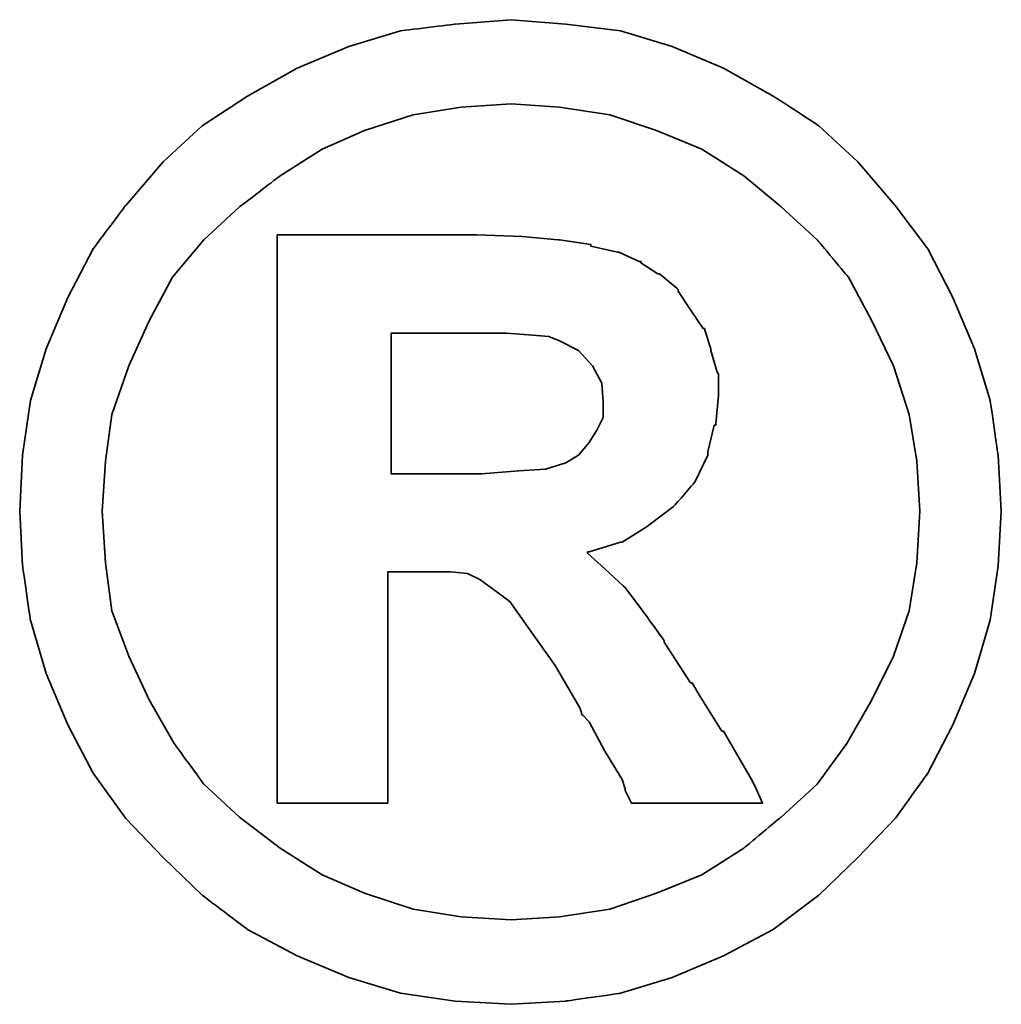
# Model space of a CAD drawing. Header units: millimetres. Extents: x -1108 to 3135, y -1596 to 860.
# Tile 53 of 256: x -742.4 to -740.72, y -1561.25 to -1559.57. Entities that reach past the tile are written whole.
import ezdxf

# ---------------------------------------------------------------- set-up
doc = ezdxf.new("R2010")
doc.units = ezdxf.units.MM
doc.layers.add('DIM', color=4, linetype='CONTINUOUS')
doc.layers.add('layer 1', color=7, linetype='CONTINUOUS')

# ---------------------------------------------------------------- blocks, each defined once
blk = doc.blocks.new('TBI MOTION logo(完整正式版)')
at = {"layer": 'layer 1', "color": 22, "lineweight": 35}
for points, knots in [([(81.20634, 4.98624), (81.20634, 4.98624), (81.18649, 5.32862), (81.18649, 5.32862), (81.18649, 5.32862), (81.18649, 5.32862), (81.13886, 5.66206), (81.13886, 5.66206), (81.13886, 5.66206), (81.13886, 5.66206), (81.04359, 5.97764), (81.04359, 5.97764), (81.04359, 5.97764), (81.04359, 5.97764), (80.91061, 6.29124), (80.91061, 6.29124), (80.91061, 6.29124), (80.91061, 6.29124), (80.75778, 6.58697), (80.75778, 6.58697), (80.75778, 6.58697), (80.75778, 6.58697), (80.5593, 6.85294), (80.5593, 6.85294), (80.5593, 6.85294), (80.5593, 6.85294), (80.33105, 7.1189), (80.33105, 7.1189), (80.33105, 7.1189), (80.33105, 7.1189), (80.09287, 7.33921), (80.09287, 7.33921), (80.09287, 7.33921), (80.09287, 7.33921), (79.815, 7.51982), (79.815, 7.51982), (79.815, 7.51982), (79.815, 7.51982), (79.51133, 7.69051), (79.51133, 7.69051), (79.51133, 7.69051), (79.51133, 7.69051), (79.19773, 7.8235), (79.19773, 7.8235), (79.19773, 7.8235), (79.19773, 7.8235), (78.88215, 7.91877), (78.88215, 7.91877), (78.88215, 7.91877), (78.88215, 7.91877), (78.54871, 7.95846), (78.54871, 7.95846), (78.54871, 7.95846), (78.54871, 7.95846), (78.21526, 7.98625), (78.21526, 7.98625), (78.21526, 7.98625), (78.21526, 7.98625), (77.87388, 7.95846), (77.87388, 7.95846), (77.87388, 7.95846), (77.87388, 7.95846), (77.54044, 7.91877), (77.54044, 7.91877), (77.54044, 7.91877), (77.54044, 7.91877), (77.22485, 7.8235), (77.22485, 7.8235), (77.22485, 7.8235), (77.22485, 7.8235), (76.91027, 7.69051), (76.91027, 7.69051), (76.91027, 7.69051), (76.91027, 7.69051), (76.6056, 7.51982), (76.6056, 7.51982), (76.6056, 7.51982), (76.6056, 7.51982), (76.32972, 7.33921), (76.32972, 7.33921), (76.32972, 7.33921), (76.32972, 7.33921), (76.09154, 7.1189), (76.09154, 7.1189), (76.09154, 7.1189), (76.09154, 7.1189), (75.86329, 6.85294), (75.86329, 6.85294), (75.86329, 6.85294), (75.86329, 6.85294), (75.66382, 6.58697), (75.66382, 6.58697), (75.66382, 6.58697), (75.66382, 6.58697), (75.51099, 6.29124), (75.51099, 6.29124), (75.51099, 6.29124), (75.51099, 6.29124), (75.37702, 5.97764), (75.37702, 5.97764), (75.37702, 5.97764), (75.37702, 5.97764), (75.28175, 5.66206), (75.28175, 5.66206), (75.28175, 5.66206), (75.28175, 5.66206), (75.23411, 5.32862), (75.23411, 5.32862), (75.23411, 5.32862), (75.23411, 5.32862), (75.21625, 4.98624), (75.21625, 4.98624), (75.21625, 4.98624), (75.21625, 4.98624), (75.23411, 4.6528), (75.23411, 4.6528), (75.23411, 4.6528), (75.23411, 4.6528), (75.28175, 4.32035), (75.28175, 4.32035), (75.28175, 4.32035), (75.28175, 4.32035), (75.37702, 3.99583), (75.37702, 3.99583), (75.37702, 3.99583), (75.37702, 3.99583), (75.51099, 3.68224), (75.51099, 3.68224), (75.51099, 3.68224), (75.51099, 3.68224), (75.66382, 3.38749), (75.66382, 3.38749), (75.66382, 3.38749), (75.66382, 3.38749), (75.86329, 3.10963), (75.86329, 3.10963), (75.86329, 3.10963), (75.86329, 3.10963), (76.09154, 2.87145), (76.09154, 2.87145), (76.09154, 2.87145), (76.09154, 2.87145), (76.32972, 2.6432), (76.32972, 2.6432), (76.32972, 2.6432), (76.32972, 2.6432), (76.6056, 2.43381), (76.6056, 2.43381), (76.6056, 2.43381), (76.6056, 2.43381), (76.91027, 2.27205), (76.91027, 2.27205), (76.91027, 2.27205), (76.91027, 2.27205), (77.22485, 2.13906), (77.22485, 2.13906), (77.22485, 2.13906), (77.22485, 2.13906), (77.54044, 2.0438), (77.54044, 2.0438), (77.54044, 2.0438), (77.54044, 2.0438), (77.87388, 1.99616), (77.87388, 1.99616), (77.87388, 1.99616), (77.87388, 1.99616), (78.21526, 1.97631), (78.21526, 1.97631), (78.21526, 1.97631), (78.21526, 1.97631), (78.54871, 1.99616), (78.54871, 1.99616), (78.54871, 1.99616), (78.54871, 1.99616), (78.88215, 2.0438), (78.88215, 2.0438), (78.88215, 2.0438), (78.88215, 2.0438), (79.19773, 2.13906), (79.19773, 2.13906), (79.19773, 2.13906), (79.19773, 2.13906), (79.51133, 2.27205), (79.51133, 2.27205), (79.51133, 2.27205), (79.51133, 2.27205), (79.815, 2.43381), (79.815, 2.43381), (79.815, 2.43381), (79.815, 2.43381), (80.09287, 2.6432), (80.09287, 2.6432), (80.09287, 2.6432), (80.09287, 2.6432), (80.33105, 2.87145), (80.33105, 2.87145), (80.33105, 2.87145), (80.33105, 2.87145), (80.5593, 3.10963), (80.5593, 3.10963), (80.5593, 3.10963), (80.5593, 3.10963), (80.75778, 3.38749), (80.75778, 3.38749), (80.75778, 3.38749), (80.75778, 3.38749), (80.91061, 3.68224), (80.91061, 3.68224), (80.91061, 3.68224), (80.91061, 3.68224), (81.04359, 3.99583), (81.04359, 3.99583), (81.04359, 3.99583), (81.04359, 3.99583), (81.13886, 4.32035), (81.13886, 4.32035), (81.13886, 4.32035), (81.13886, 4.32035), (81.18649, 4.6528), (81.18649, 4.6528), (81.18649, 4.6528), (81.18649, 4.6528), (81.20634, 4.98624), (81.20634, 4.98624)], [0, 0, 0, 0, 0.0178571, 0.0178571, 0.0178571, 0.0178572, 0.0357143, 0.0357143, 0.0357143, 0.0357143, 0.0535714, 0.0535714, 0.0535714, 0.0535714, 0.0714286, 0.0714286, 0.0714286, 0.0714286, 0.0892857, 0.0892857, 0.0892857, 0.0892857, 0.1071429, 0.1071429, 0.1071429, 0.1071429, 0.125, 0.125, 0.125, 0.125, 0.1428571, 0.1428571, 0.1428571, 0.1428572, 0.1607143, 0.1607143, 0.1607143, 0.1607143, 0.1785714, 0.1785714, 0.1785714, 0.1785714, 0.1964286, 0.1964286, 0.1964286, 0.1964286, 0.2142857, 0.2142857, 0.2142857, 0.2142857, 0.2321429, 0.2321429, 0.2321429, 0.2321429, 0.25, 0.25, 0.25, 0.25, 0.2678571, 0.2678571, 0.2678571, 0.2678572, 0.2857143, 0.2857143, 0.2857143, 0.2857143, 0.3035714, 0.3035714, 0.3035714, 0.3035714, 0.3214286, 0.3214286, 0.3214286, 0.3214286, 0.3392857, 0.3392857, 0.3392857, 0.3392857, 0.3571429, 0.3571429, 0.3571429, 0.3571429, 0.375, 0.375, 0.375, 0.375, 0.3928571, 0.3928571, 0.3928571, 0.3928572, 0.4107143, 0.4107143, 0.4107143, 0.4107143, 0.4285714, 0.4285714, 0.4285714, 0.4285714, 0.4464286, 0.4464286, 0.4464286, 0.4464286, 0.4642857, 0.4642857, 0.4642857, 0.4642857, 0.4821429, 0.4821429, 0.4821429, 0.4821429, 0.5, 0.5, 0.5, 0.5, 0.5178571, 0.5178571, 0.5178571, 0.5178572, 0.5357143, 0.5357143, 0.5357143, 0.5357143, 0.5535714, 0.5535714, 0.5535714, 0.5535714, 0.5714286, 0.5714286, 0.5714286, 0.5714286, 0.5892857, 0.5892857, 0.5892857, 0.5892857, 0.6071429, 0.6071429, 0.6071429, 0.6071429, 0.625, 0.625, 0.625, 0.625, 0.6428571, 0.6428571, 0.6428571, 0.6428572, 0.6607143, 0.6607143, 0.6607143, 0.6607143, 0.6785714, 0.6785714, 0.6785714, 0.6785714, 0.6964286, 0.6964286, 0.6964286, 0.6964286, 0.7142857, 0.7142857, 0.7142857, 0.7142857, 0.7321429, 0.7321429, 0.7321429, 0.7321429, 0.75, 0.75, 0.75, 0.75, 0.7678571, 0.7678571, 0.7678571, 0.7678572, 0.7857143, 0.7857143, 0.7857143, 0.7857143, 0.8035714, 0.8035714, 0.8035714, 0.8035714, 0.8214286, 0.8214286, 0.8214286, 0.8214286, 0.8392857, 0.8392857, 0.8392857, 0.8392857, 0.8571429, 0.8571429, 0.8571429, 0.8571429, 0.875, 0.875, 0.875, 0.875, 0.8928571, 0.8928571, 0.8928571, 0.8928572, 0.9107143, 0.9107143, 0.9107143, 0.9107143, 0.9285714, 0.9285714, 0.9285714, 0.9285714, 0.9464286, 0.9464286, 0.9464286, 0.9464286, 0.9642857, 0.9642857, 0.9642857, 0.9642857, 0.9821429, 0.9821429, 0.9821429, 0.9821429, 1, 1, 1, 1]), ([(80.71014, 4.98624), (80.71014, 4.98624), (80.69129, 5.29091), (80.69129, 5.29091), (80.69129, 5.29091), (80.69129, 5.29091), (80.64464, 5.57672), (80.64464, 5.57672), (80.64464, 5.57672), (80.64464, 5.57672), (80.54937, 5.87245), (80.54937, 5.87245), (80.54937, 5.87245), (80.54937, 5.87245), (80.41639, 6.14833), (80.41639, 6.14833), (80.41639, 6.14833), (80.41639, 6.14833), (80.27349, 6.41429), (80.27349, 6.41429), (80.27349, 6.41429), (80.27349, 6.41429), (80.08295, 6.64255), (80.08295, 6.64255), (80.08295, 6.64255), (80.08295, 6.64255), (79.86264, 6.84301), (79.86264, 6.84301), (79.86264, 6.84301), (79.86264, 6.84301), (79.63439, 7.03355), (79.63439, 7.03355), (79.63439, 7.03355), (79.63439, 7.03355), (79.37835, 7.1963), (79.37835, 7.1963), (79.37835, 7.1963), (79.37835, 7.1963), (79.10246, 7.30944), (79.10246, 7.30944), (79.10246, 7.30944), (79.10246, 7.30944), (78.81665, 7.40471), (78.81665, 7.40471), (78.81665, 7.40471), (78.81665, 7.40471), (78.511, 7.45234), (78.511, 7.45234), (78.511, 7.45234), (78.511, 7.45234), (78.21526, 7.47219), (78.21526, 7.47219), (78.21526, 7.47219), (78.21526, 7.47219), (77.9106, 7.45234), (77.9106, 7.45234), (77.9106, 7.45234), (77.9106, 7.45234), (77.61685, 7.40471), (77.61685, 7.40471), (77.61685, 7.40471), (77.61685, 7.40471), (77.32012, 7.30944), (77.32012, 7.30944), (77.32012, 7.30944), (77.32012, 7.30944), (77.06309, 7.1963), (77.06309, 7.1963), (77.06309, 7.1963), (77.06309, 7.1963), (76.80606, 7.03355), (76.80606, 7.03355), (76.80606, 7.03355), (76.80606, 7.03355), (76.55797, 6.84301), (76.55797, 6.84301), (76.55797, 6.84301), (76.55797, 6.84301), (76.34063, 6.64255), (76.34063, 6.64255), (76.34063, 6.64255), (76.34063, 6.64255), (76.1491, 6.41429), (76.1491, 6.41429), (76.1491, 6.41429), (76.1491, 6.41429), (76.0062, 6.14833), (76.0062, 6.14833), (76.0062, 6.14833), (76.0062, 6.14833), (75.88314, 5.87245), (75.88314, 5.87245), (75.88314, 5.87245), (75.88314, 5.87245), (75.77794, 5.57672), (75.77794, 5.57672), (75.77794, 5.57672), (75.77794, 5.57672), (75.73924, 5.29091), (75.73924, 5.29091), (75.73924, 5.29091), (75.73924, 5.29091), (75.72039, 4.98624), (75.72039, 4.98624), (75.72039, 4.98624), (75.72039, 4.98624), (75.73924, 4.67165), (75.73924, 4.67165), (75.73924, 4.67165), (75.73924, 4.67165), (75.77794, 4.37791), (75.77794, 4.37791), (75.77794, 4.37791), (75.77794, 4.37791), (75.88314, 4.10102), (75.88314, 4.10102), (75.88314, 4.10102), (75.88314, 4.10102), (76.0062, 3.83407), (76.0062, 3.83407), (76.0062, 3.83407), (76.0062, 3.83407), (76.15902, 3.56811), (76.15902, 3.56811), (76.15902, 3.56811), (76.15902, 3.56811), (76.34063, 3.32001), (76.34063, 3.32001), (76.34063, 3.32001), (76.34063, 3.32001), (76.55797, 3.11955), (76.55797, 3.11955), (76.55797, 3.11955), (76.55797, 3.11955), (76.80606, 2.92901), (76.80606, 2.92901), (76.80606, 2.92901), (76.80606, 2.92901), (77.06309, 2.76725), (77.06309, 2.76725), (77.06309, 2.76725), (77.06309, 2.76725), (77.32012, 2.65412), (77.32012, 2.65412), (77.32012, 2.65412), (77.32012, 2.65412), (77.61685, 2.55786), (77.61685, 2.55786), (77.61685, 2.55786), (77.61685, 2.55786), (77.9106, 2.51022), (77.9106, 2.51022), (77.9106, 2.51022), (77.9106, 2.51022), (78.21526, 2.49137), (78.21526, 2.49137), (78.21526, 2.49137), (78.21526, 2.49137), (78.511, 2.51022), (78.511, 2.51022), (78.511, 2.51022), (78.511, 2.51022), (78.81665, 2.55786), (78.81665, 2.55786), (78.81665, 2.55786), (78.81665, 2.55786), (79.10246, 2.65412), (79.10246, 2.65412), (79.10246, 2.65412), (79.10246, 2.65412), (79.37835, 2.76725), (79.37835, 2.76725), (79.37835, 2.76725), (79.37835, 2.76725), (79.63439, 2.92901), (79.63439, 2.92901), (79.63439, 2.92901), (79.63439, 2.92901), (79.86264, 3.11955), (79.86264, 3.11955), (79.86264, 3.11955), (79.86264, 3.11955), (80.08295, 3.32001), (80.08295, 3.32001), (80.08295, 3.32001), (80.08295, 3.32001), (80.26356, 3.56811), (80.26356, 3.56811), (80.26356, 3.56811), (80.26356, 3.56811), (80.41639, 3.83407), (80.41639, 3.83407), (80.41639, 3.83407), (80.41639, 3.83407), (80.54937, 4.10102), (80.54937, 4.10102), (80.54937, 4.10102), (80.54937, 4.10102), (80.64464, 4.37791), (80.64464, 4.37791), (80.64464, 4.37791), (80.64464, 4.37791), (80.69129, 4.67165), (80.69129, 4.67165), (80.69129, 4.67165), (80.69129, 4.67165), (80.71014, 4.98624), (80.71014, 4.98624)], [0, 0, 0, 0, 0.0192308, 0.0192308, 0.0192308, 0.0192308, 0.0384615, 0.0384615, 0.0384615, 0.0384615, 0.0576923, 0.0576923, 0.0576923, 0.0576923, 0.0769231, 0.0769231, 0.0769231, 0.0769231, 0.0961538, 0.0961538, 0.0961538, 0.0961539, 0.1153846, 0.1153846, 0.1153846, 0.1153846, 0.1346154, 0.1346154, 0.1346154, 0.1346154, 0.1538462, 0.1538462, 0.1538462, 0.1538462, 0.1730769, 0.1730769, 0.1730769, 0.1730769, 0.1923077, 0.1923077, 0.1923077, 0.1923077, 0.2115385, 0.2115385, 0.2115385, 0.2115385, 0.2307692, 0.2307692, 0.2307692, 0.2307692, 0.25, 0.25, 0.25, 0.25, 0.2692308, 0.2692308, 0.2692308, 0.2692308, 0.2884615, 0.2884615, 0.2884615, 0.2884615, 0.3076923, 0.3076923, 0.3076923, 0.3076923, 0.3269231, 0.3269231, 0.3269231, 0.3269231, 0.3461538, 0.3461538, 0.3461538, 0.3461539, 0.3653846, 0.3653846, 0.3653846, 0.3653846, 0.3846154, 0.3846154, 0.3846154, 0.3846154, 0.4038462, 0.4038462, 0.4038462, 0.4038462, 0.4230769, 0.4230769, 0.4230769, 0.4230769, 0.4423077, 0.4423077, 0.4423077, 0.4423077, 0.4615385, 0.4615385, 0.4615385, 0.4615385, 0.4807692, 0.4807692, 0.4807692, 0.4807692, 0.5, 0.5, 0.5, 0.5, 0.5192308, 0.5192308, 0.5192308, 0.5192308, 0.5384615, 0.5384615, 0.5384615, 0.5384615, 0.5576923, 0.5576923, 0.5576923, 0.5576923, 0.5769231, 0.5769231, 0.5769231, 0.5769231, 0.5961538, 0.5961538, 0.5961538, 0.5961539, 0.6153846, 0.6153846, 0.6153846, 0.6153846, 0.6346154, 0.6346154, 0.6346154, 0.6346154, 0.6538462, 0.6538462, 0.6538462, 0.6538462, 0.6730769, 0.6730769, 0.6730769, 0.6730769, 0.6923077, 0.6923077, 0.6923077, 0.6923077, 0.7115385, 0.7115385, 0.7115385, 0.7115385, 0.7307692, 0.7307692, 0.7307692, 0.7307692, 0.75, 0.75, 0.75, 0.75, 0.7692308, 0.7692308, 0.7692308, 0.7692308, 0.7884615, 0.7884615, 0.7884615, 0.7884615, 0.8076923, 0.8076923, 0.8076923, 0.8076923, 0.8269231, 0.8269231, 0.8269231, 0.8269231, 0.8461538, 0.8461538, 0.8461538, 0.8461539, 0.8653846, 0.8653846, 0.8653846, 0.8653846, 0.8846154, 0.8846154, 0.8846154, 0.8846154, 0.9038462, 0.9038462, 0.9038462, 0.9038462, 0.9230769, 0.9230769, 0.9230769, 0.9230769, 0.9423077, 0.9423077, 0.9423077, 0.9423077, 0.9615385, 0.9615385, 0.9615385, 0.9615385, 0.9807692, 0.9807692, 0.9807692, 0.9807692, 1, 1, 1, 1]), ([(76.78721, 3.2823), (76.78721, 3.2823), (76.78721, 3.32001), (76.78721, 3.32001), (76.78721, 3.32001), (76.78721, 3.32001), (76.78721, 3.42422), (76.78721, 3.42422), (76.78721, 3.42422), (76.78721, 3.42422), (76.78721, 3.59689), (76.78721, 3.59689), (76.78721, 3.59689), (76.78721, 3.59689), (76.78721, 3.80529), (76.78721, 3.80529), (76.78721, 3.80529), (76.78721, 3.80529), (76.78721, 4.0524), (76.78721, 4.0524), (76.78721, 4.0524), (76.78721, 4.0524), (76.78721, 4.32035), (76.78721, 4.32035), (76.78721, 4.32035), (76.78721, 4.32035), (76.78721, 4.92868), (76.78721, 4.92868), (76.78721, 4.92868), (76.78721, 4.92868), (76.78721, 5.53801), (76.78721, 5.53801), (76.78721, 5.53801), (76.78721, 5.53801), (76.78721, 5.82482), (76.78721, 5.82482), (76.78721, 5.82482), (76.78721, 5.82482), (76.78721, 6.07291), (76.78721, 6.07291), (76.78721, 6.07291), (76.78721, 6.07291), (76.78721, 6.30017), (76.78721, 6.30017), (76.78721, 6.30017), (76.78721, 6.30017), (76.78721, 6.45399), (76.78721, 6.45399), (76.78721, 6.45399), (76.78721, 6.45399), (76.78721, 6.5572), (76.78721, 6.5572), (76.78721, 6.5572), (76.78721, 6.5572), (76.78721, 6.59689), (76.78721, 6.59689), (76.78721, 6.59689), (76.78721, 6.59689), (76.78721, 6.67232), (76.78721, 6.67232), (76.78721, 6.67232), (76.78721, 6.67232), (76.8537, 6.67232), (76.8537, 6.67232), (76.8537, 6.67232), (76.8537, 6.67232), (76.87355, 6.67232), (76.87355, 6.67232), (76.87355, 6.67232), (76.87355, 6.67232), (76.91027, 6.67232), (76.91027, 6.67232), (76.91027, 6.67232), (76.91027, 6.67232), (77.04424, 6.67232), (77.04424, 6.67232), (77.04424, 6.67232), (77.04424, 6.67232), (77.22485, 6.67232), (77.22485, 6.67232), (77.22485, 6.67232), (77.22485, 6.67232), (77.43524, 6.67232), (77.43524, 6.67232), (77.43524, 6.67232), (77.43524, 6.67232), (77.65357, 6.67232), (77.65357, 6.67232), (77.65357, 6.67232), (77.65357, 6.67232), (77.82625, 6.67232), (77.82625, 6.67232), (77.82625, 6.67232), (77.82625, 6.67232), (77.94037, 6.67232), (77.94037, 6.67232), (77.94037, 6.67232), (77.94037, 6.67232), (77.97709, 6.67232), (77.97709, 6.67232), (77.97709, 6.67232), (77.97709, 6.67232), (77.99694, 6.67232), (77.99694, 6.67232), (77.99694, 6.67232), (77.99694, 6.67232), (78.00686, 6.67232), (78.00686, 6.67232), (78.00686, 6.67232), (78.00686, 6.67232), (78.28275, 6.6624), (78.28275, 6.6624), (78.28275, 6.6624), (78.28275, 6.6624), (78.50107, 6.64255), (78.50107, 6.64255), (78.50107, 6.64255), (78.50107, 6.64255), (78.511, 6.64255), (78.511, 6.64255), (78.511, 6.64255), (78.511, 6.64255), (78.70154, 6.61476), (78.70154, 6.61476), (78.70154, 6.61476), (78.70154, 6.61476), (78.70154, 6.60483), (78.70154, 6.60483), (78.70154, 6.60483), (78.70154, 6.60483), (78.86429, 6.56713), (78.86429, 6.56713), (78.86429, 6.56713), (78.86429, 6.56713), (78.87223, 6.56713), (78.87223, 6.56713), (78.87223, 6.56713), (78.87223, 6.56713), (78.99727, 6.51056), (78.99727, 6.51056), (78.99727, 6.51056), (78.99727, 6.51056), (79.00719, 6.51056), (79.00719, 6.51056), (79.00719, 6.51056), (79.00719, 6.51056), (79.00719, 6.50162), (79.00719, 6.50162), (79.00719, 6.50162), (79.00719, 6.50162), (79.1104, 6.43415), (79.1104, 6.43415), (79.1104, 6.43415), (79.1104, 6.43415), (79.12132, 6.43415), (79.12132, 6.43415), (79.12132, 6.43415), (79.12132, 6.43415), (79.22552, 6.34781), (79.22552, 6.34781), (79.22552, 6.34781), (79.22552, 6.34781), (79.23544, 6.33888), (79.23544, 6.33888), (79.23544, 6.33888), (79.23544, 6.33888), (79.23544, 6.32895), (79.23544, 6.32895), (79.23544, 6.32895), (79.23544, 6.32895), (79.31087, 6.21483), (79.31087, 6.21483), (79.31087, 6.21483), (79.31087, 6.21483), (79.38629, 6.1007), (79.38629, 6.1007), (79.38629, 6.1007), (79.38629, 6.1007), (79.3972, 6.1007), (79.3972, 6.1007), (79.3972, 6.1007), (79.3972, 6.1007), (79.3972, 6.09078), (79.3972, 6.09078), (79.3972, 6.09078), (79.3972, 6.09078), (79.43392, 5.97764), (79.43392, 5.97764), (79.43392, 5.97764), (79.43392, 5.97764), (79.43392, 5.96772), (79.43392, 5.96772), (79.43392, 5.96772), (79.43392, 5.96772), (79.47362, 5.83474), (79.47362, 5.83474), (79.47362, 5.83474), (79.47362, 5.83474), (79.48156, 5.82482), (79.48156, 5.82482), (79.48156, 5.82482), (79.48156, 5.82482), (79.48156, 5.69977), (79.48156, 5.69977), (79.48156, 5.69977), (79.48156, 5.69977), (79.48156, 5.69183), (79.48156, 5.69183), (79.48156, 5.69183), (79.48156, 5.69183), (79.4637, 5.51915), (79.4637, 5.51915), (79.4637, 5.51915), (79.4637, 5.51915), (79.4637, 5.51122), (79.4637, 5.51122), (79.4637, 5.51122), (79.4637, 5.51122), (79.45377, 5.51122), (79.45377, 5.51122), (79.45377, 5.51122), (79.45377, 5.51122), (79.41507, 5.34847), (79.41507, 5.34847), (79.41507, 5.34847), (79.41507, 5.34847), (79.41507, 5.33854), (79.41507, 5.33854), (79.41507, 5.33854), (79.41507, 5.33854), (79.41507, 5.32862), (79.41507, 5.32862), (79.41507, 5.32862), (79.41507, 5.32862), (79.33865, 5.16785), (79.33865, 5.16785), (79.33865, 5.16785), (79.33865, 5.16785), (79.33071, 5.15693), (79.33071, 5.15693), (79.33071, 5.15693), (79.33071, 5.15693), (79.2156, 5.02495), (79.2156, 5.02495), (79.2156, 5.02495), (79.2156, 5.02495), (79.20567, 5.01502), (79.20567, 5.01502), (79.20567, 5.01502), (79.20567, 5.01502), (79.05483, 4.89991), (79.05483, 4.89991), (79.05483, 4.89991), (79.05483, 4.89991), (79.04491, 4.89197), (79.04491, 4.89197), (79.04491, 4.89197), (79.04491, 4.89197), (78.89208, 4.7967), (78.89208, 4.7967), (78.89208, 4.7967), (78.89208, 4.7967), (78.88215, 4.7967), (78.88215, 4.7967), (78.88215, 4.7967), (78.88215, 4.7967), (78.69161, 4.73913), (78.69161, 4.73913), (78.69161, 4.73913), (78.69161, 4.73913), (78.68169, 4.73913), (78.68169, 4.73913), (78.68169, 4.73913), (78.68169, 4.73913), (78.68169, 4.72921), (78.68169, 4.72921), (78.68169, 4.72921), (78.68169, 4.72921), (78.78688, 4.63394), (78.78688, 4.63394), (78.78688, 4.63394), (78.78688, 4.63394), (78.902, 4.52875), (78.902, 4.52875), (78.902, 4.52875), (78.902, 4.52875), (78.91093, 4.52081), (78.91093, 4.52081), (78.91093, 4.52081), (78.91093, 4.52081), (79.02506, 4.36798), (79.02506, 4.36798), (79.02506, 4.36798), (79.02506, 4.36798), (79.1501, 4.1953), (79.1501, 4.1953), (79.1501, 4.1953), (79.1501, 4.1953), (79.1501, 4.18736), (79.1501, 4.18736), (79.1501, 4.18736), (79.1501, 4.18736), (79.29201, 3.96705), (79.29201, 3.96705), (79.29201, 3.96705), (79.29201, 3.96705), (79.31087, 3.93828), (79.31087, 3.93828), (79.31087, 3.93828), (79.31087, 3.93828), (79.32079, 3.93828), (79.32079, 3.93828), (79.32079, 3.93828), (79.32079, 3.93828), (79.3585, 3.87178), (79.3585, 3.87178), (79.3585, 3.87178), (79.3585, 3.87178), (79.50141, 3.64353), (79.50141, 3.64353), (79.50141, 3.64353), (79.50141, 3.64353), (79.51133, 3.64353), (79.51133, 3.64353), (79.51133, 3.64353), (79.51133, 3.64353), (79.64431, 3.41528), (79.64431, 3.41528), (79.64431, 3.41528), (79.64431, 3.41528), (79.68202, 3.3478), (79.68202, 3.3478), (79.68202, 3.3478), (79.68202, 3.3478), (79.70187, 3.31009), (79.70187, 3.31009), (79.70187, 3.31009), (79.70187, 3.31009), (79.7495, 3.2049), (79.7495, 3.2049), (79.7495, 3.2049), (79.7495, 3.2049), (79.64431, 3.2049), (79.64431, 3.2049), (79.64431, 3.2049), (79.64431, 3.2049), (79.62546, 3.2049), (79.62546, 3.2049), (79.62546, 3.2049), (79.62546, 3.2049), (79.53912, 3.2049), (79.53912, 3.2049), (79.53912, 3.2049), (79.53912, 3.2049), (79.31087, 3.2049), (79.31087, 3.2049), (79.31087, 3.2049), (79.31087, 3.2049), (79.08262, 3.2049), (79.08262, 3.2049), (79.08262, 3.2049), (79.08262, 3.2049), (79.00719, 3.2049), (79.00719, 3.2049), (79.00719, 3.2049), (79.00719, 3.2049), (78.98735, 3.2049), (78.98735, 3.2049), (78.98735, 3.2049), (78.98735, 3.2049), (78.94964, 3.2049), (78.94964, 3.2049), (78.94964, 3.2049), (78.94964, 3.2049), (78.92979, 3.24459), (78.92979, 3.24459), (78.92979, 3.24459), (78.92979, 3.24459), (78.91093, 3.2823), (78.91093, 3.2823), (78.91093, 3.2823), (78.91093, 3.2823), (78.91093, 3.29223), (78.91093, 3.29223), (78.91093, 3.29223), (78.91093, 3.29223), (78.89208, 3.3478), (78.89208, 3.3478), (78.89208, 3.3478), (78.89208, 3.3478), (78.78688, 3.52048), (78.78688, 3.52048), (78.78688, 3.52048), (78.78688, 3.52048), (78.69161, 3.7001), (78.69161, 3.7001), (78.69161, 3.7001), (78.69161, 3.7001), (78.6539, 3.7388), (78.6539, 3.7388), (78.6539, 3.7388), (78.6539, 3.7388), (78.64398, 3.74873), (78.64398, 3.74873), (78.64398, 3.74873), (78.64398, 3.74873), (78.64398, 3.75766), (78.64398, 3.75766), (78.64398, 3.75766), (78.64398, 3.75766), (78.63405, 3.78644), (78.63405, 3.78644), (78.63405, 3.78644), (78.63405, 3.78644), (78.48321, 4.04347), (78.48321, 4.04347), (78.48321, 4.04347), (78.48321, 4.04347), (78.33038, 4.2618), (78.33038, 4.2618), (78.33038, 4.2618), (78.33038, 4.2618), (78.20732, 4.43447), (78.20732, 4.43447), (78.20732, 4.43447), (78.20732, 4.43447), (78.09221, 4.52081), (78.09221, 4.52081), (78.09221, 4.52081), (78.09221, 4.52081), (78.02472, 4.56845), (78.02472, 4.56845), (78.02472, 4.56845), (78.02472, 4.56845), (77.9493, 4.60616), (77.9493, 4.60616), (77.9493, 4.60616), (77.9493, 4.60616), (77.8451, 4.61608), (77.8451, 4.61608), (77.8451, 4.61608), (77.8451, 4.61608), (77.71113, 4.61608), (77.71113, 4.61608), (77.71113, 4.61608), (77.71113, 4.61608), (77.69128, 4.61608), (77.69128, 4.61608), (77.69128, 4.61608), (77.69128, 4.61608), (77.67342, 4.61608), (77.67342, 4.61608), (77.67342, 4.61608), (77.67342, 4.61608), (77.5583, 4.61608), (77.5583, 4.61608), (77.5583, 4.61608), (77.5583, 4.61608), (77.46303, 4.61608), (77.46303, 4.61608), (77.46303, 4.61608), (77.46303, 4.61608), (77.46303, 4.54761), (77.46303, 4.54761), (77.46303, 4.54761), (77.46303, 4.54761), (77.46303, 4.47318), (77.46303, 4.47318), (77.46303, 4.47318), (77.46303, 4.47318), (77.46303, 4.24294), (77.46303, 4.24294), (77.46303, 4.24294), (77.46303, 4.24294), (77.46303, 3.99583), (77.46303, 3.99583), (77.46303, 3.99583), (77.46303, 3.99583), (77.46303, 3.72888), (77.46303, 3.72888), (77.46303, 3.72888), (77.46303, 3.72888), (77.46303, 3.51055), (77.46303, 3.51055), (77.46303, 3.51055), (77.46303, 3.51055), (77.46303, 3.42422), (77.46303, 3.42422), (77.46303, 3.42422), (77.46303, 3.42422), (77.46303, 3.35773), (77.46303, 3.35773), (77.46303, 3.35773), (77.46303, 3.35773), (77.46303, 3.30017), (77.46303, 3.30017), (77.46303, 3.30017), (77.46303, 3.30017), (77.46303, 3.2823), (77.46303, 3.2823), (77.46303, 3.2823), (77.46303, 3.2823), (77.46303, 3.2049), (77.46303, 3.2049), (77.46303, 3.2049), (77.46303, 3.2049), (77.39753, 3.2049), (77.39753, 3.2049), (77.39753, 3.2049), (77.39753, 3.2049), (77.37768, 3.2049), (77.37768, 3.2049), (77.37768, 3.2049), (77.37768, 3.2049), (77.32012, 3.2049), (77.32012, 3.2049), (77.32012, 3.2049), (77.32012, 3.2049), (77.12165, 3.2049), (77.12165, 3.2049), (77.12165, 3.2049), (77.12165, 3.2049), (76.94897, 3.2049), (76.94897, 3.2049), (76.94897, 3.2049), (76.94897, 3.2049), (76.8924, 3.2049), (76.8924, 3.2049), (76.8924, 3.2049), (76.8924, 3.2049), (76.8537, 3.2049), (76.8537, 3.2049), (76.8537, 3.2049), (76.8537, 3.2049), (76.78721, 3.2049), (76.78721, 3.2049), (76.78721, 3.2049), (76.78721, 3.2049), (76.78721, 3.2823), (76.78721, 3.2823)], [0, 0, 0, 0, 0.0074074, 0.0074074, 0.0074074, 0.0074074, 0.0148148, 0.0148148, 0.0148148, 0.0148148, 0.0222222, 0.0222222, 0.0222222, 0.0222222, 0.0296296, 0.0296296, 0.0296296, 0.0296296, 0.037037, 0.037037, 0.037037, 0.037037, 0.0444444, 0.0444444, 0.0444444, 0.0444445, 0.0518519, 0.0518519, 0.0518519, 0.0518519, 0.0592593, 0.0592593, 0.0592593, 0.0592593, 0.0666667, 0.0666667, 0.0666667, 0.0666667, 0.0740741, 0.0740741, 0.0740741, 0.0740741, 0.0814815, 0.0814815, 0.0814815, 0.0814815, 0.0888889, 0.0888889, 0.0888889, 0.0888889, 0.0962963, 0.0962963, 0.0962963, 0.0962963, 0.1037037, 0.1037037, 0.1037037, 0.1037037, 0.1111111, 0.1111111, 0.1111111, 0.1111111, 0.1185185, 0.1185185, 0.1185185, 0.1185185, 0.1259259, 0.1259259, 0.1259259, 0.1259259, 0.1333333, 0.1333333, 0.1333333, 0.1333333, 0.1407407, 0.1407407, 0.1407407, 0.1407408, 0.1481481, 0.1481481, 0.1481481, 0.1481482, 0.1555556, 0.1555556, 0.1555556, 0.1555556, 0.162963, 0.162963, 0.162963, 0.162963, 0.1703704, 0.1703704, 0.1703704, 0.1703704, 0.1777778, 0.1777778, 0.1777778, 0.1777778, 0.1851852, 0.1851852, 0.1851852, 0.1851852, 0.1925926, 0.1925926, 0.1925926, 0.1925926, 0.2, 0.2, 0.2, 0.2, 0.2074074, 0.2074074, 0.2074074, 0.2074074, 0.2148148, 0.2148148, 0.2148148, 0.2148148, 0.2222222, 0.2222222, 0.2222222, 0.2222222, 0.2296296, 0.2296296, 0.2296296, 0.2296296, 0.237037, 0.237037, 0.237037, 0.237037, 0.2444444, 0.2444444, 0.2444444, 0.2444445, 0.2518519, 0.2518519, 0.2518519, 0.2518519, 0.2592593, 0.2592593, 0.2592593, 0.2592593, 0.2666667, 0.2666667, 0.2666667, 0.2666667, 0.2740741, 0.2740741, 0.2740741, 0.2740741, 0.2814815, 0.2814815, 0.2814815, 0.2814815, 0.2888889, 0.2888889, 0.2888889, 0.2888889, 0.2962963, 0.2962963, 0.2962963, 0.2962963, 0.3037037, 0.3037037, 0.3037037, 0.3037037, 0.3111111, 0.3111111, 0.3111111, 0.3111111, 0.3185185, 0.3185185, 0.3185185, 0.3185185, 0.3259259, 0.3259259, 0.3259259, 0.3259259, 0.3333333, 0.3333333, 0.3333333, 0.3333333, 0.3407407, 0.3407407, 0.3407407, 0.3407408, 0.3481481, 0.3481481, 0.3481481, 0.3481482, 0.3555556, 0.3555556, 0.3555556, 0.3555556, 0.362963, 0.362963, 0.362963, 0.362963, 0.3703704, 0.3703704, 0.3703704, 0.3703704, 0.3777778, 0.3777778, 0.3777778, 0.3777778, 0.3851852, 0.3851852, 0.3851852, 0.3851852, 0.3925926, 0.3925926, 0.3925926, 0.3925926, 0.4, 0.4, 0.4, 0.4, 0.4074074, 0.4074074, 0.4074074, 0.4074074, 0.4148148, 0.4148148, 0.4148148, 0.4148148, 0.4222222, 0.4222222, 0.4222222, 0.4222222, 0.4296296, 0.4296296, 0.4296296, 0.4296296, 0.437037, 0.437037, 0.437037, 0.437037, 0.4444444, 0.4444444, 0.4444444, 0.4444445, 0.4518519, 0.4518519, 0.4518519, 0.4518519, 0.4592593, 0.4592593, 0.4592593, 0.4592593, 0.4666667, 0.4666667, 0.4666667, 0.4666667, 0.4740741, 0.4740741, 0.4740741, 0.4740741, 0.4814815, 0.4814815, 0.4814815, 0.4814815, 0.4888889, 0.4888889, 0.4888889, 0.4888889, 0.4962963, 0.4962963, 0.4962963, 0.4962963, 0.5037037, 0.5037037, 0.5037037, 0.5037037, 0.5111111, 0.5111111, 0.5111111, 0.5111111, 0.5185185, 0.5185185, 0.5185185, 0.5185185, 0.5259259, 0.5259259, 0.5259259, 0.5259259, 0.5333333, 0.5333333, 0.5333333, 0.5333333, 0.5407407, 0.5407407, 0.5407407, 0.5407408, 0.5481481, 0.5481481, 0.5481481, 0.5481482, 0.5555556, 0.5555556, 0.5555556, 0.5555556, 0.562963, 0.562963, 0.562963, 0.562963, 0.5703704, 0.5703704, 0.5703704, 0.5703704, 0.5777778, 0.5777778, 0.5777778, 0.5777778, 0.5851852, 0.5851852, 0.5851852, 0.5851852, 0.5925926, 0.5925926, 0.5925926, 0.5925926, 0.6, 0.6, 0.6, 0.6, 0.6074074, 0.6074074, 0.6074074, 0.6074074, 0.6148148, 0.6148148, 0.6148148, 0.6148148, 0.6222222, 0.6222222, 0.6222222, 0.6222222, 0.6296296, 0.6296296, 0.6296296, 0.6296296, 0.637037, 0.637037, 0.637037, 0.637037, 0.6444444, 0.6444444, 0.6444444, 0.6444445, 0.6518519, 0.6518519, 0.6518519, 0.6518519, 0.6592593, 0.6592593, 0.6592593, 0.6592593, 0.6666667, 0.6666667, 0.6666667, 0.6666667, 0.6740741, 0.6740741, 0.6740741, 0.6740741, 0.6814815, 0.6814815, 0.6814815, 0.6814815, 0.6888889, 0.6888889, 0.6888889, 0.6888889, 0.6962963, 0.6962963, 0.6962963, 0.6962963, 0.7037037, 0.7037037, 0.7037037, 0.7037037, 0.7111111, 0.7111111, 0.7111111, 0.7111111, 0.7185185, 0.7185185, 0.7185185, 0.7185185, 0.7259259, 0.7259259, 0.7259259, 0.7259259, 0.7333333, 0.7333333, 0.7333333, 0.7333333, 0.7407407, 0.7407407, 0.7407407, 0.7407408, 0.7481481, 0.7481481, 0.7481481, 0.7481482, 0.7555556, 0.7555556, 0.7555556, 0.7555556, 0.762963, 0.762963, 0.762963, 0.762963, 0.7703704, 0.7703704, 0.7703704, 0.7703704, 0.7777778, 0.7777778, 0.7777778, 0.7777778, 0.7851852, 0.7851852, 0.7851852, 0.7851852, 0.7925926, 0.7925926, 0.7925926, 0.7925926, 0.8, 0.8, 0.8, 0.8, 0.8074074, 0.8074074, 0.8074074, 0.8074074, 0.8148148, 0.8148148, 0.8148148, 0.8148148, 0.8222222, 0.8222222, 0.8222222, 0.8222222, 0.8296296, 0.8296296, 0.8296296, 0.8296296, 0.837037, 0.837037, 0.837037, 0.837037, 0.8444444, 0.8444444, 0.8444444, 0.8444445, 0.8518519, 0.8518519, 0.8518519, 0.8518519, 0.8592593, 0.8592593, 0.8592593, 0.8592593, 0.8666667, 0.8666667, 0.8666667, 0.8666667, 0.8740741, 0.8740741, 0.8740741, 0.8740741, 0.8814815, 0.8814815, 0.8814815, 0.8814815, 0.8888889, 0.8888889, 0.8888889, 0.8888889, 0.8962963, 0.8962963, 0.8962963, 0.8962963, 0.9037037, 0.9037037, 0.9037037, 0.9037037, 0.9111111, 0.9111111, 0.9111111, 0.9111111, 0.9185185, 0.9185185, 0.9185185, 0.9185185, 0.9259259, 0.9259259, 0.9259259, 0.9259259, 0.9333333, 0.9333333, 0.9333333, 0.9333333, 0.9407407, 0.9407407, 0.9407407, 0.9407408, 0.9481481, 0.9481481, 0.9481481, 0.9481482, 0.9555556, 0.9555556, 0.9555556, 0.9555556, 0.962963, 0.962963, 0.962963, 0.962963, 0.9703704, 0.9703704, 0.9703704, 0.9703704, 0.9777778, 0.9777778, 0.9777778, 0.9777778, 0.9851852, 0.9851852, 0.9851852, 0.9851852, 0.9925926, 0.9925926, 0.9925926, 0.9925926, 1, 1, 1, 1]), ([(77.48288, 6.07291), (77.48288, 6.07291), (77.48288, 5.99551), (77.48288, 5.99551), (77.48288, 5.99551), (77.48288, 5.99551), (77.48288, 5.82482), (77.48288, 5.82482), (77.48288, 5.82482), (77.48288, 5.82482), (77.48288, 5.63328), (77.48288, 5.63328), (77.48288, 5.63328), (77.48288, 5.63328), (77.48288, 5.46358), (77.48288, 5.46358), (77.48288, 5.46358), (77.48288, 5.46358), (77.48288, 5.29091), (77.48288, 5.29091), (77.48288, 5.29091), (77.48288, 5.29091), (77.48288, 5.21449), (77.48288, 5.21449), (77.48288, 5.21449), (77.48288, 5.21449), (77.50074, 5.21449), (77.50074, 5.21449), (77.50074, 5.21449), (77.50074, 5.21449), (77.71113, 5.21449), (77.71113, 5.21449), (77.71113, 5.21449), (77.71113, 5.21449), (77.94037, 5.21449), (77.94037, 5.21449), (77.94037, 5.21449), (77.94037, 5.21449), (78.01579, 5.21449), (78.01579, 5.21449), (78.01579, 5.21449), (78.01579, 5.21449), (78.03465, 5.21449), (78.03465, 5.21449), (78.03465, 5.21449), (78.03465, 5.21449), (78.2629, 5.23335), (78.2629, 5.23335), (78.2629, 5.23335), (78.2629, 5.23335), (78.42565, 5.24327), (78.42565, 5.24327), (78.42565, 5.24327), (78.42565, 5.24327), (78.54871, 5.28098), (78.54871, 5.28098), (78.54871, 5.28098), (78.54871, 5.28098), (78.62611, 5.32862), (78.62611, 5.32862), (78.62611, 5.32862), (78.62611, 5.32862), (78.69161, 5.40503), (78.69161, 5.40503), (78.69161, 5.40503), (78.69161, 5.40503), (78.73925, 5.48145), (78.73925, 5.48145), (78.73925, 5.48145), (78.73925, 5.48145), (78.77696, 5.55885), (78.77696, 5.55885), (78.77696, 5.55885), (78.77696, 5.55885), (78.77696, 5.65214), (78.77696, 5.65214), (78.77696, 5.65214), (78.77696, 5.65214), (78.76902, 5.76726), (78.76902, 5.76726), (78.76902, 5.76726), (78.76902, 5.76726), (78.71146, 5.87245), (78.71146, 5.87245), (78.71146, 5.87245), (78.71146, 5.87245), (78.62611, 5.96772), (78.62611, 5.96772), (78.62611, 5.96772), (78.62611, 5.96772), (78.511, 6.02528), (78.511, 6.02528), (78.511, 6.02528), (78.511, 6.02528), (78.44451, 6.05306), (78.44451, 6.05306), (78.44451, 6.05306), (78.44451, 6.05306), (78.32046, 6.06299), (78.32046, 6.06299), (78.32046, 6.06299), (78.32046, 6.06299), (78.18748, 6.07291), (78.18748, 6.07291), (78.18748, 6.07291), (78.18748, 6.07291), (77.99694, 6.07291), (77.99694, 6.07291), (77.99694, 6.07291), (77.99694, 6.07291), (77.97709, 6.07291), (77.97709, 6.07291), (77.97709, 6.07291), (77.97709, 6.07291), (77.90167, 6.07291), (77.90167, 6.07291), (77.90167, 6.07291), (77.90167, 6.07291), (77.69128, 6.07291), (77.69128, 6.07291), (77.69128, 6.07291), (77.69128, 6.07291), (77.50074, 6.07291), (77.50074, 6.07291), (77.50074, 6.07291), (77.50074, 6.07291), (77.48288, 6.07291), (77.48288, 6.07291)], [0, 0, 0, 0, 0.03125, 0.03125, 0.03125, 0.03125, 0.0625, 0.0625, 0.0625, 0.0625, 0.09375, 0.09375, 0.09375, 0.09375, 0.125, 0.125, 0.125, 0.125, 0.15625, 0.15625, 0.15625, 0.15625, 0.1875, 0.1875, 0.1875, 0.1875, 0.21875, 0.21875, 0.21875, 0.21875, 0.25, 0.25, 0.25, 0.25, 0.28125, 0.28125, 0.28125, 0.28125, 0.3125, 0.3125, 0.3125, 0.3125, 0.34375, 0.34375, 0.34375, 0.34375, 0.375, 0.375, 0.375, 0.375, 0.40625, 0.40625, 0.40625, 0.40625, 0.4375, 0.4375, 0.4375, 0.4375, 0.46875, 0.46875, 0.46875, 0.46875, 0.5, 0.5, 0.5, 0.5, 0.53125, 0.53125, 0.53125, 0.53125, 0.5625, 0.5625, 0.5625, 0.5625, 0.59375, 0.59375, 0.59375, 0.59375, 0.625, 0.625, 0.625, 0.625, 0.65625, 0.65625, 0.65625, 0.65625, 0.6875, 0.6875, 0.6875, 0.6875, 0.71875, 0.71875, 0.71875, 0.71875, 0.75, 0.75, 0.75, 0.75, 0.78125, 0.78125, 0.78125, 0.78125, 0.8125, 0.8125, 0.8125, 0.8125, 0.84375, 0.84375, 0.84375, 0.84375, 0.875, 0.875, 0.875, 0.875, 0.90625, 0.90625, 0.90625, 0.90625, 0.9375, 0.9375, 0.9375, 0.9375, 0.96875, 0.96875, 0.96875, 0.96875, 1, 1, 1, 1])]:
    blk.add_open_spline(points, degree=3, knots=knots, dxfattribs=at)

msp = doc.modelspace()

# ---------------------------------------------------------------- block references
at = {"layer": 'DIM', "color": 7, "xscale": 0.2802190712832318, "yscale": 0.2802190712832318, "zscale": 0.2802190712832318}
msp.add_blockref('TBI MOTION logo(完整正式版)', (-763.4724, -1561.8055), dxfattribs=at)

doc.saveas('drawing.dxf')
